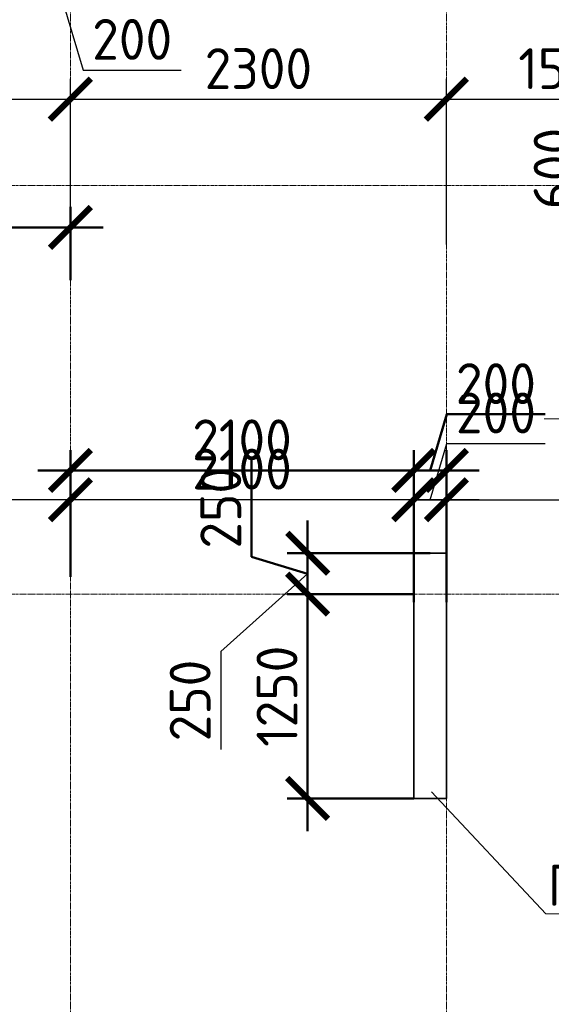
# Model space of a CAD drawing. Header units: millimetres. Extents: x 263826 to 1718326, y -423071 to 70137.
# Tile 163 of 256: x 386534 to 389786, y -75156 to -69132. Entities that reach past the tile are written whole.
import ezdxf
from ezdxf import colors
from ezdxf.entities.mleader import LeaderData, LeaderLine
from ezdxf.math import Vec2, Vec3

# ---------------------------------------------------------------- set-up
doc = ezdxf.new("R2010")
doc.units = ezdxf.units.MM
doc.linetypes.add('______5', pattern=[1100, 800, -100, 100, -100])
doc.linetypes.add('осевая', pattern=[50.8, 31.75, -6.35, 6.35, -6.35])
doc.layers.add('Колонна_ бетон', color=7, linetype='Continuous', lineweight=50, true_color=0xb4b496)
for name, color, linetype, lineweight in [('Конструкции 0.5', 5, 'Continuous', 50), ('Надписи', 200, 'Continuous', 18), ('Оси', 40, '______5', 18), ('подоснова', 151, 'Continuous', 5), ('РАЗМЕРЫ', 1, 'Continuous', 9)]:
    doc.layers.add(name, color=color, linetype=linetype, lineweight=lineweight)
doc.styles.add('GOST-2.304_Type-B', font='GOST_Common.ttf')
doc.dimstyles.new('СПДС', dxfattribs={"dimscale": 100, "dimtxt": 2.5, "dimasz": 2.5, "dimexe": 1.25, "dimexo": 0, "dimtad": 1, "dimdec": 0, "dimtxsty": 'GOST-2.304_Type-B', "dimblk": 'ARCHTICK', "dimcen": 2.5, "dimdle": 2, "dimadec": 0, "dimazin": 2, "dimtfac": 0.75, "dimtdec": 0, "dimtmove": 1, "dimatfit": 3, "dimfxl": 1, "dimtolj": 1, "dimarcsym": 1})

# ---------------------------------------------------------------- blocks, each defined once
blk = doc.blocks.new('_ArchTick')
at = {"color": 0, "linetype": 'ByBlock', "const_width": 0.15}
blk.add_lwpolyline([(-0.5, -0.5), (0.5, 0.5)], dxfattribs=at)
blk = doc.blocks.new('*D3038')
at = {"layer": 'DEFPOINTS', "color": 0, "transparency": 16777216}
for p in [(392144.3, -72068.8), (389144.3, -72396.1), (392144.3, -72558.2)]:
    blk.add_point(p, dxfattribs=at)
at = {"layer": 'РАЗМЕРЫ', "color": 0, "lineweight": -2, "transparency": 16777216}
for p, q in [((389144.3, -72396.1), (389144.3, -71943.8)), ((392144.3, -72558.2), (392144.3, -71943.8)), ((388944.3, -72068.8), (392344.3, -72068.8))]:
    blk.add_line(p, q, dxfattribs=at)
at = {"layer": 'РАЗМЕРЫ', "color": 0, "lineweight": -2, "transparency": 16777216, "xscale": 250, "yscale": 250, "zscale": 250, "rotation": 180}
blk.add_blockref('_ArchTick', (389144.3, -72068.8), dxfattribs=at)
at = {"layer": 'РАЗМЕРЫ', "color": 0, "lineweight": -2, "transparency": 16777216, "xscale": 250, "yscale": 250, "zscale": 250}
blk.add_blockref('_ArchTick', (392144.3, -72068.8), dxfattribs=at)
at = {"layer": 'РАЗМЕРЫ', "color": 0, "lineweight": 0, "transparency": 16777216, "insert": (390644.3, -71881.3), "char_height": 250, "attachment_point": 5, "style": 'GOST-2.304_Type-B'}
blk.add_mtext('\\A1;3000', dxfattribs=at)
blk = doc.blocks.new('*D3145')
at = {"layer": 'DEFPOINTS', "color": 0, "transparency": 16777216}
for p in [(386844.3, -69618.3), (386844.3, -70526.3), (385093.6, -70746.1)]:
    blk.add_point(p, dxfattribs=at)
at = {"layer": 'РАЗМЕРЫ', "color": 0, "lineweight": -2, "transparency": 16777216}
for p, q in [((385093.6, -70746.1), (385093.6, -69493.3)), ((386844.3, -70526.3), (386844.3, -69493.3)), ((384893.6, -69618.3), (387044.3, -69618.3))]:
    blk.add_line(p, q, dxfattribs=at)
at = {"layer": 'РАЗМЕРЫ', "color": 0, "lineweight": -2, "transparency": 16777216, "xscale": 250, "yscale": 250, "zscale": 250, "rotation": 180}
blk.add_blockref('_ArchTick', (385093.6, -69618.3), dxfattribs=at)
at = {"layer": 'РАЗМЕРЫ', "color": 0, "lineweight": -2, "transparency": 16777216, "xscale": 250, "yscale": 250, "zscale": 250}
blk.add_blockref('_ArchTick', (386844.3, -69618.3), dxfattribs=at)
at = {"layer": 'РАЗМЕРЫ', "color": 0, "lineweight": 0, "transparency": 16777216, "insert": (385969, -69430.8), "char_height": 250, "attachment_point": 5, "style": 'GOST-2.304_Type-B'}
blk.add_mtext('\\A1;1751', dxfattribs=at)
blk = doc.blocks.new('*D3040')
at = {"layer": 'DEFPOINTS', "color": 0, "transparency": 16777216}
for p in [(389144.3, -69618.3), (386844.3, -70526.3), (389144.3, -70506.3)]:
    blk.add_point(p, dxfattribs=at)
at = {"layer": 'РАЗМЕРЫ', "color": 0, "lineweight": -2, "transparency": 16777216}
for p, q in [((386844.3, -70526.3), (386844.3, -69493.3)), ((389144.3, -70506.3), (389144.3, -69493.3)), ((386644.3, -69618.3), (389344.3, -69618.3))]:
    blk.add_line(p, q, dxfattribs=at)
at = {"layer": 'РАЗМЕРЫ', "color": 0, "lineweight": -2, "transparency": 16777216, "xscale": 250, "yscale": 250, "zscale": 250, "rotation": 180}
blk.add_blockref('_ArchTick', (386844.3, -69618.3), dxfattribs=at)
at = {"layer": 'РАЗМЕРЫ', "color": 0, "lineweight": -2, "transparency": 16777216, "xscale": 250, "yscale": 250, "zscale": 250}
blk.add_blockref('_ArchTick', (389144.3, -69618.3), dxfattribs=at)
at = {"layer": 'РАЗМЕРЫ', "color": 0, "lineweight": 0, "transparency": 16777216, "insert": (387994.3, -69430.8), "char_height": 250, "attachment_point": 5, "style": 'GOST-2.304_Type-B'}
blk.add_mtext('\\A1;2300', dxfattribs=at)
blk = doc.blocks.new('*D3146')
at = {"layer": 'DEFPOINTS', "color": 0, "transparency": 16777216}
for p in [(390643.9, -69618.3), (389144.3, -70506.3), (390643.9, -70746.1)]:
    blk.add_point(p, dxfattribs=at)
at = {"layer": 'РАЗМЕРЫ', "color": 0, "lineweight": -2, "transparency": 16777216}
for p, q in [((389144.3, -70506.3), (389144.3, -69493.3)), ((390643.9, -70746.1), (390643.9, -69493.3)), ((388944.3, -69618.3), (390843.9, -69618.3))]:
    blk.add_line(p, q, dxfattribs=at)
at = {"layer": 'РАЗМЕРЫ', "color": 0, "lineweight": -2, "transparency": 16777216, "xscale": 250, "yscale": 250, "zscale": 250, "rotation": 180}
blk.add_blockref('_ArchTick', (389144.3, -69618.3), dxfattribs=at)
at = {"layer": 'РАЗМЕРЫ', "color": 0, "lineweight": -2, "transparency": 16777216, "xscale": 250, "yscale": 250, "zscale": 250}
blk.add_blockref('_ArchTick', (390643.9, -69618.3), dxfattribs=at)
at = {"layer": 'РАЗМЕРЫ', "color": 0, "lineweight": 0, "transparency": 16777216, "insert": (389894.1, -69430.8), "char_height": 250, "attachment_point": 5, "style": 'GOST-2.304_Type-B'}
blk.add_mtext('\\A1;1500', dxfattribs=at)
blk = doc.blocks.new('*D3155')
at = {"layer": 'DEFPOINTS', "color": 0, "transparency": 16777216}
for p in [(386644.3, -68517.4), (386844.3, -68517.4), (386644.3, -68845.8)]:
    blk.add_point(p, dxfattribs=at)
at = {"layer": 'РАЗМЕРЫ', "color": 0, "lineweight": -2, "transparency": 16777216}
for p, q in [((386644.3, -68517.4), (386644.3, -68970.8)), ((386844.3, -68517.4), (386844.3, -68970.8)), ((387044.3, -68845.8), (386444.3, -68845.8)), ((386744.3, -68845.8), (386922.4, -69439.5)), ((386922.4, -69439.5), (387522.4, -69439.5))]:
    blk.add_line(p, q, dxfattribs=at)
at = {"layer": 'РАЗМЕРЫ', "color": 0, "lineweight": -2, "transparency": 16777216, "xscale": 250, "yscale": 250, "zscale": 250, "rotation": 180}
blk.add_blockref('_ArchTick', (386644.3, -68845.8), dxfattribs=at)
at = {"layer": 'РАЗМЕРЫ', "color": 0, "lineweight": -2, "transparency": 16777216, "xscale": 250, "yscale": 250, "zscale": 250}
blk.add_blockref('_ArchTick', (386844.3, -68845.8), dxfattribs=at)
at = {"layer": 'РАЗМЕРЫ', "color": 0, "lineweight": 0, "transparency": 16777216, "insert": (387222.4, -69252), "char_height": 250, "attachment_point": 5, "style": 'GOST-2.304_Type-B'}
blk.add_mtext('\\A1;200', dxfattribs=at)
blk = doc.blocks.new('*D3108')
at = {"layer": 'DEFPOINTS', "color": 0, "transparency": 16777216}
for p in [(388944.3, -72037.4, -3300), (386844.3, -72068.8), (386844.3, -72540.8)]:
    blk.add_point(p, dxfattribs=at)
at = {"layer": 'РАЗМЕРЫ', "color": 0, "lineweight": -2, "transparency": 16777216}
for p, q in [((386844.3, -72540.8), (386844.3, -71943.8)), ((388944.3, -72037.4), (388944.3, -72193.8)), ((389144.3, -72068.8), (386644.3, -72068.8))]:
    blk.add_line(p, q, dxfattribs=at)
at = {"layer": 'РАЗМЕРЫ', "color": 0, "lineweight": -2, "transparency": 16777216, "xscale": 250, "yscale": 250, "zscale": 250, "rotation": 180}
blk.add_blockref('_ArchTick', (386844.3, -72068.8), dxfattribs=at)
at = {"layer": 'РАЗМЕРЫ', "color": 0, "lineweight": -2, "transparency": 16777216, "xscale": 250, "yscale": 250, "zscale": 250}
blk.add_blockref('_ArchTick', (388944.3, -72068.8), dxfattribs=at)
at = {"layer": 'РАЗМЕРЫ', "color": 0, "lineweight": 0, "transparency": 16777216, "insert": (387894.3, -71881.3), "char_height": 250, "attachment_point": 5, "style": 'GOST-2.304_Type-B'}
blk.add_mtext('\\A1;2100', dxfattribs=at)
blk = doc.blocks.new('*D3109')
at = {"layer": 'DEFPOINTS', "color": 0, "transparency": 16777216}
for p in [(389044.3, -72396.1, -200), (388295.6, -72646.1), (388944.5, -72646.1, -560)]:
    blk.add_point(p, dxfattribs=at)
at = {"layer": 'РАЗМЕРЫ', "color": 0, "lineweight": -2, "transparency": 16777216}
for p, q in [((388295.6, -72196.1), (388295.6, -72846.1)), ((389044.3, -72396.1), (388170.6, -72396.1)), ((388295.6, -72521.1), (387764.3, -72997.3)), ((388944.5, -72646.1), (388170.6, -72646.1)), ((387764.3, -72997.3), (387764.3, -73597.3))]:
    blk.add_line(p, q, dxfattribs=at)
at = {"layer": 'РАЗМЕРЫ', "color": 0, "lineweight": -2, "transparency": 16777216, "xscale": 250, "yscale": 250, "zscale": 250}
for p, rotation in [((388295.6, -72396.1), 90), ((388295.6, -72646.1), 270)]:
    blk.add_blockref('_ArchTick', p, dxfattribs=dict(at, rotation=rotation))
at = {"layer": 'РАЗМЕРЫ', "color": 0, "lineweight": 0, "transparency": 16777216, "insert": (387576.8, -73297.3), "char_height": 250, "attachment_point": 5, "rotation": 90, "style": 'GOST-2.304_Type-B'}
blk.add_mtext('\\A1;250', dxfattribs=at)
blk = doc.blocks.new('*D3110')
at = {"layer": 'DEFPOINTS', "color": 0, "transparency": 16777216}
for p in [(388944.5, -72646.1, -560), (388295.6, -73896.1), (388944.5, -73896.1, -200)]:
    blk.add_point(p, dxfattribs=at)
at = {"layer": 'РАЗМЕРЫ', "color": 0, "lineweight": -2, "transparency": 16777216}
for p, q in [((388295.6, -72446.1), (388295.6, -74096.1)), ((388944.5, -72646.1), (388170.6, -72646.1)), ((388944.5, -73896.1), (388170.6, -73896.1))]:
    blk.add_line(p, q, dxfattribs=at)
at = {"layer": 'РАЗМЕРЫ', "color": 0, "lineweight": -2, "transparency": 16777216, "xscale": 250, "yscale": 250, "zscale": 250}
for p, rotation in [((388295.6, -72646.1), 90), ((388295.6, -73896.1), 270)]:
    blk.add_blockref('_ArchTick', p, dxfattribs=dict(at, rotation=rotation))
at = {"layer": 'РАЗМЕРЫ', "color": 0, "lineweight": 0, "transparency": 16777216, "insert": (388108.1, -73271.1), "char_height": 250, "attachment_point": 5, "rotation": 90, "style": 'GOST-2.304_Type-B'}
blk.add_mtext('\\A1;1250', dxfattribs=at)
blk = doc.blocks.new('_None')
blk = doc.blocks.new('*D3095')
at = {"layer": 'DEFPOINTS', "color": 0, "transparency": 16777216}
for p in [(388944.3, -72068.8), (388944.3, -72386.3, 3100), (389144.3, -72396.1, 3100)]:
    blk.add_point(p, dxfattribs=at)
at = {"layer": 'РАЗМЕРЫ', "color": 0, "lineweight": -2, "transparency": 16777216}
for p, q in [((389044.3, -72068.8), (389147.5, -71725.1)), ((389147.5, -71725.1), (389747.5, -71725.1)), ((388944.3, -72386.3), (388944.3, -71943.8)), ((389144.3, -72396.1), (389144.3, -71943.8)), ((389344.3, -72068.8), (388744.3, -72068.8))]:
    blk.add_line(p, q, dxfattribs=at)
at = {"layer": 'РАЗМЕРЫ', "color": 0, "lineweight": -2, "transparency": 16777216, "xscale": 250, "yscale": 250, "zscale": 250, "rotation": 180}
blk.add_blockref('_ArchTick', (388944.3, -72068.8), dxfattribs=at)
at = {"layer": 'РАЗМЕРЫ', "color": 0, "lineweight": -2, "transparency": 16777216, "xscale": 250, "yscale": 250, "zscale": 250}
blk.add_blockref('_ArchTick', (389144.3, -72068.8), dxfattribs=at)
at = {"layer": 'РАЗМЕРЫ', "color": 0, "lineweight": 0, "transparency": 16777216, "insert": (389447.5, -71537.6), "char_height": 250, "attachment_point": 5, "style": 'GOST-2.304_Type-B'}
blk.add_mtext('\\A1;200', dxfattribs=at)
blk = doc.blocks.new('*D3096')
at = {"layer": 'DEFPOINTS', "color": 0, "lineweight": 0, "transparency": 16777216}
for p in [(382444.3, -72068.8), (382444.3, -72396.1, 3100), (386844.3, -72540.8, 3300)]:
    blk.add_point(p, dxfattribs=at)
at = {"layer": 'РАЗМЕРЫ', "color": 0, "lineweight": -2, "transparency": 16777216}
for p, q in [((382444.3, -72396.1), (382444.3, -71943.8)), ((386844.3, -72540.8), (386844.3, -71943.8)), ((387044.3, -72068.8), (382244.3, -72068.8))]:
    blk.add_line(p, q, dxfattribs=at)
at = {"layer": 'РАЗМЕРЫ', "color": 0, "lineweight": -2, "transparency": 16777216, "xscale": 250, "yscale": 250, "zscale": 250, "rotation": 180}
blk.add_blockref('_ArchTick', (382444.3, -72068.8), dxfattribs=at)
at = {"layer": 'РАЗМЕРЫ', "color": 0, "lineweight": -2, "transparency": 16777216, "xscale": 250, "yscale": 250, "zscale": 250}
blk.add_blockref('_ArchTick', (386844.3, -72068.8), dxfattribs=at)
at = {"layer": 'РАЗМЕРЫ', "color": 0, "lineweight": 0, "transparency": 16777216, "insert": (384644.3, -71881.3), "char_height": 250, "attachment_point": 5, "style": 'GOST-2.304_Type-B'}
blk.add_mtext('\\A1;4400', dxfattribs=at)
blk = doc.blocks.new('*D3280')
at = {"layer": 'DEFPOINTS', "color": 0, "transparency": 16777216}
for p in [(396860.1, -195174.1), (396860.1, -195980.5, -360), (397060, -195980.5)]:
    blk.add_point(p, dxfattribs=at)
at = {"layer": 'РАЗМЕРЫ', "color": 0, "lineweight": -2, "transparency": 16777216}
for p, q in [((396960.1, -195174.1), (397063.2, -194830.4)), ((397063.2, -194830.4), (397663.2, -194830.4)), ((396860.1, -195980.5), (396860.1, -195049.1)), ((397060, -195980.5), (397060, -195049.1)), ((397260, -195174.1), (396660.1, -195174.1))]:
    blk.add_line(p, q, dxfattribs=at)
at = {"layer": 'РАЗМЕРЫ', "color": 0, "lineweight": -2, "transparency": 16777216, "xscale": 250, "yscale": 250, "zscale": 250, "rotation": 180}
blk.add_blockref('_ArchTick', (396860.1, -195174.1), dxfattribs=at)
at = {"layer": 'РАЗМЕРЫ', "color": 0, "lineweight": -2, "transparency": 16777216, "xscale": 250, "yscale": 250, "zscale": 250}
blk.add_blockref('_ArchTick', (397060, -195174.1), dxfattribs=at)
at = {"layer": 'РАЗМЕРЫ', "color": 0, "lineweight": 0, "transparency": 16777216, "insert": (397363.2, -194642.9), "char_height": 250, "attachment_point": 5, "style": 'GOST-2.304_Type-B'}
blk.add_mtext('\\A1;200', dxfattribs=at)
blk = doc.blocks.new('*D3281')
at = {"layer": 'DEFPOINTS', "color": 0, "transparency": 16777216}
for p in [(394760, -195174.1), (396860.1, -195670.6), (394760, -195825.1)]:
    blk.add_point(p, dxfattribs=at)
at = {"layer": 'РАЗМЕРЫ', "color": 0, "lineweight": -2, "transparency": 16777216}
for p, q in [((394760, -195825.1), (394760, -195049.1)), ((396860.1, -195670.6), (396860.1, -195049.1)), ((397060.1, -195174.1), (394560, -195174.1))]:
    blk.add_line(p, q, dxfattribs=at)
at = {"layer": 'РАЗМЕРЫ', "color": 0, "lineweight": -2, "transparency": 16777216, "xscale": 250, "yscale": 250, "zscale": 250, "rotation": 180}
blk.add_blockref('_ArchTick', (394760, -195174.1), dxfattribs=at)
at = {"layer": 'РАЗМЕРЫ', "color": 0, "lineweight": -2, "transparency": 16777216, "xscale": 250, "yscale": 250, "zscale": 250}
blk.add_blockref('_ArchTick', (396860.1, -195174.1), dxfattribs=at)
at = {"layer": 'РАЗМЕРЫ', "color": 0, "lineweight": 0, "transparency": 16777216, "insert": (395810.1, -194986.6), "char_height": 250, "attachment_point": 5, "style": 'GOST-2.304_Type-B'}
blk.add_mtext('\\A1;2100', dxfattribs=at)
blk = doc.blocks.new('*D3282')
at = {"layer": 'DEFPOINTS', "color": 0, "transparency": 16777216}
for p in [(396960, -195680.5, -200), (396211.2, -195930.5), (396860.1, -195930.5, -560)]:
    blk.add_point(p, dxfattribs=at)
at = {"layer": 'РАЗМЕРЫ', "color": 0, "lineweight": -2, "transparency": 16777216}
for p, q in [((395867.5, -195702.3), (395867.5, -195102.3)), ((396211.2, -195480.5), (396211.2, -196130.5)), ((396211.2, -195805.5), (395867.5, -195702.3)), ((396960, -195680.5), (396086.2, -195680.5)), ((396860.1, -195930.5), (396086.2, -195930.5))]:
    blk.add_line(p, q, dxfattribs=at)
at = {"layer": 'РАЗМЕРЫ', "color": 0, "lineweight": -2, "transparency": 16777216, "xscale": 250, "yscale": 250, "zscale": 250}
for p, rotation in [((396211.2, -195680.5), 90), ((396211.2, -195930.5), 270)]:
    blk.add_blockref('_ArchTick', p, dxfattribs=dict(at, rotation=rotation))
at = {"layer": 'РАЗМЕРЫ', "color": 0, "lineweight": 0, "transparency": 16777216, "insert": (395680, -195402.3), "char_height": 250, "attachment_point": 5, "rotation": 90, "style": 'GOST-2.304_Type-B'}
blk.add_mtext('\\A1;250', dxfattribs=at)
blk = doc.blocks.new('*D3283')
at = {"layer": 'DEFPOINTS', "color": 0, "transparency": 16777216}
for p in [(396860.1, -195930.5, -560), (396211.2, -197180.5), (396860.1, -197180.5, -200)]:
    blk.add_point(p, dxfattribs=at)
at = {"layer": 'РАЗМЕРЫ', "color": 0, "lineweight": -2, "transparency": 16777216}
for p, q in [((396211.2, -195730.5), (396211.2, -197380.5)), ((396860.1, -195930.5), (396086.2, -195930.5)), ((396860.1, -197180.5), (396086.2, -197180.5))]:
    blk.add_line(p, q, dxfattribs=at)
at = {"layer": 'РАЗМЕРЫ', "color": 0, "lineweight": -2, "transparency": 16777216, "xscale": 250, "yscale": 250, "zscale": 250}
for p, rotation in [((396211.2, -195930.5), 90), ((396211.2, -197180.5), 270)]:
    blk.add_blockref('_ArchTick', p, dxfattribs=dict(at, rotation=rotation))
at = {"layer": 'РАЗМЕРЫ', "color": 0, "lineweight": 0, "transparency": 16777216, "insert": (396023.7, -196555.5), "char_height": 250, "attachment_point": 5, "rotation": 90, "style": 'GOST-2.304_Type-B'}
blk.add_mtext('\\A1;1250', dxfattribs=at)
blk = doc.blocks.new('*D3332')
at = {"layer": 'DEFPOINTS', "color": 0, "transparency": 16777216}
for p in [(398451, -193430.5, -560), (398250.2, -194030.5), (398618.1, -194030.5, -200)]:
    blk.add_point(p, dxfattribs=at)
at = {"layer": 'РАЗМЕРЫ', "color": 0, "lineweight": -2, "transparency": 16777216}
for p, q in [((397906.5, -193627.3), (397906.5, -193027.3)), ((398250.2, -193230.5), (398250.2, -194230.5)), ((398451, -193430.5), (398125.2, -193430.5)), ((398250.2, -193730.5), (397906.5, -193627.3)), ((398618.1, -194030.5), (398125.2, -194030.5))]:
    blk.add_line(p, q, dxfattribs=at)
at = {"layer": 'РАЗМЕРЫ', "color": 0, "lineweight": -2, "transparency": 16777216, "xscale": 250, "yscale": 250, "zscale": 250}
for p, rotation in [((398250.2, -193430.5), 90), ((398250.2, -194030.5), 270)]:
    blk.add_blockref('_ArchTick', p, dxfattribs=dict(at, rotation=rotation))
at = {"layer": 'РАЗМЕРЫ', "color": 0, "lineweight": 0, "transparency": 16777216, "insert": (397719, -193327.3), "char_height": 250, "attachment_point": 5, "rotation": 90, "style": 'GOST-2.304_Type-B'}
blk.add_mtext('\\A1;600', dxfattribs=at)
blk = doc.blocks.new('*D3335')
at = {"layer": 'DEFPOINTS', "color": 0, "transparency": 16777216}
for p in [(394760, -193686.6), (393009.8, -194009.6), (394760, -194009.6)]:
    blk.add_point(p, dxfattribs=at)
at = {"layer": 'РАЗМЕРЫ', "color": 0, "lineweight": -2, "transparency": 16777216}
for p, q in [((393009.8, -194009.6), (393009.8, -193561.6)), ((394760, -194009.6), (394760, -193561.6)), ((392809.8, -193686.6), (394960, -193686.6))]:
    blk.add_line(p, q, dxfattribs=at)
at = {"layer": 'РАЗМЕРЫ', "color": 0, "lineweight": -2, "transparency": 16777216, "xscale": 250, "yscale": 250, "zscale": 250, "rotation": 180}
blk.add_blockref('_ArchTick', (393009.8, -193686.6), dxfattribs=at)
at = {"layer": 'РАЗМЕРЫ', "color": 0, "lineweight": -2, "transparency": 16777216, "xscale": 250, "yscale": 250, "zscale": 250}
blk.add_blockref('_ArchTick', (394760, -193686.6), dxfattribs=at)
at = {"layer": 'РАЗМЕРЫ', "color": 0, "lineweight": 0, "transparency": 16777216, "insert": (393884.9, -193499.1), "char_height": 250, "attachment_point": 5, "style": 'GOST-2.304_Type-B'}
blk.add_mtext('\\A1;1750', dxfattribs=at)
blk = doc.blocks.new('оси2')
at = {"layer": 'Оси', "color": 16, "linetype": 'осевая', "lineweight": 0, "ltscale": 0.5, "transparency": 33554687}
for p, q in [((1015145.5, 5465.4), (1015145.5, -20739.3)), ((1017445.5, 5465.4), (1017445.5, -20739.3)), ((979200, -7292.9), (1032582.1, -7292.9)), ((979200, -9792.9), (1032582.1, -9792.9))]:
    blk.add_line(p, q, dxfattribs=at)
blk = doc.blocks.new('51151')
at = {"layer": 'Колонна_ бетон', "color": 180, "linetype": 'Continuous', "lineweight": 35, "transparency": 33554687}
for p, q in [((396860, -195680.5, 360), (397060, -195680.5, 360)), ((396860, -197180.5, 360), (396860, -195680.5, 360)), ((397060, -197180.5, 360), (397060, -195680.5, 360)), ((397060, -197180.5, 360), (396860, -197180.5, 360))]:
    blk.add_line(p, q, dxfattribs=at)
at = {"layer": 'РАЗМЕРЫ'}
blk.add_blockref('оси2', (-620385.4, -186137.6, -560), dxfattribs=at)
at = {"layer": 'РАЗМЕРЫ', "color": 146, "lineweight": 0}
for base, p1, p2, picture, middle in [((398250.2, -194030.5, 560), (398451, -193430.5), (398618.1, -194030.5, 360), '*D3332', (397719, -193564.8, 560)), ((396211.2, -195930.5, 560), (396960, -195680.5, 360), (396860.1, -195930.5), '*D3282', (395680, -195639.8, 560)), ((396211.2, -197180.5, 560), (396860.1, -195930.5), (396860.1, -197180.5, 360), '*D3283', (396023.7, -196555.5, 560))]:
    dim = blk.add_linear_dim(base=base, p1=p1, p2=p2, angle=90, dimstyle='СПДС', override={"dimtofl": 0}, dxfattribs=at)
    dim.commit()
    dim.dimension.update_dxf_attribs({"geometry": picture, "text_midpoint": middle})
for base, p1, p2, picture, middle in [((394760, -193686.6, 560), (393009.8, -194009.6, 560), (394760, -194009.6, 560), '*D3335', (393884.9, -193499.1, 560)), ((396860.1, -195174.1, 560), (397060, -195980.5, 560), (396860.1, -195980.5, 200), '*D3280', (397125.7, -194642.9, 560)), ((394760, -195174.1, 560), (396860.1, -195670.6, 560), (394760, -195825.1, 560), '*D3281', (395810.1, -194986.6, 560))]:
    dim = blk.add_linear_dim(base=base, p1=p1, p2=p2, dimstyle='СПДС', override={"dimtofl": 0}, dxfattribs=at)
    dim.commit()
    dim.dimension.update_dxf_attribs({"geometry": picture, "text_midpoint": middle})
at = {"layer": 'Надписи', "color": 0, "ltscale": 0.3}
ml = blk.add_multileader_mtext('Standard', dxfattribs=at)
ml.set_content('П1 (2-5ЭТ)', color=4, style='GOST-2.304_Type-B')
ml.set_leader_properties(color=256, linetype='ByLayer', lineweight=15)
ml.set_arrow_properties(name='NONE')
ml.build(insert=Vec2(0, 0))
ml.multileader.update_dxf_attribs({"text_left_attachment_type": 6, "text_right_attachment_type": 6, "dogleg_length": 0.1, "arrow_head_size": 18})
ctx = ml.context
ctx.base_point, ctx.char_height, ctx.arrow_head_size, ctx.landing_gap_size, ctx.plane_origin = Vec3(395201, -192705.8, 360), 250, 18, 20, Vec3(391533.9, -191815.6, 360)
ctx.left_attachment, ctx.right_attachment, ctx.text_align_type = 6, 6, 1
notes = []
notes.append((ctx, [(1, (1, 1, 0), (395200.9, -192705.8, 360), (1, 0), 0.1, [(2, [(394560, -191630.5, 360), (394560, -191630.5, 360), (394560, -191630.5, 360)], 0, [])])]))
ctx.mtext.insert, ctx.mtext.alignment, ctx.mtext.flow_direction = Vec3(395963.8, -192405.8, 360), 2, 5
at = {"layer": 'Надписи', "color": 4, "ltscale": 0.3}
ml = blk.add_multileader_mtext('Standard', dxfattribs=at)
ml.set_content('П1 (2-5ЭТ)', color=4, style='GOST-2.304_Type-B')
ml.set_leader_properties(color=256, linetype='ByLayer', lineweight=15)
ml.set_arrow_properties(name='NONE')
ml.build(insert=Vec2(0, 0))
ml.multileader.update_dxf_attribs({"text_left_attachment_type": 6, "text_right_attachment_type": 6, "dogleg_length": 0.1, "arrow_head_size": 18})
ctx = ml.context
ctx.base_point, ctx.char_height, ctx.arrow_head_size, ctx.landing_gap_size, ctx.plane_origin = Vec3(393029.2, -195048.4, 360), 250, 18, 20, Vec3(389088.8, -194215.6, 360)
ctx.left_attachment, ctx.right_attachment, ctx.text_align_type = 6, 6, 1
notes.append((ctx, [(1, (1, 1, 0), (393029.1, -195048.4, 360), (1, 0), 0.1, [(2, [(392725.9, -194230.5, 360), (392725.9, -194230.5, 360), (392725.9, -194230.5, 360)], 0, [])])]))
ctx.mtext.insert, ctx.mtext.alignment, ctx.mtext.flow_direction = Vec3(393792, -194748.4, 360), 2, 5
ml = blk.add_multileader_mtext('Standard', dxfattribs=at)
ml.set_content('П4 (2-5ЭТ)', color=4, style='GOST-2.304_Type-B')
ml.set_leader_properties(color=256, linetype='ByLayer', lineweight=15)
ml.set_arrow_properties(name='NONE')
ml.build(insert=Vec2(0, 0))
ml.multileader.update_dxf_attribs({"text_left_attachment_type": 6, "text_right_attachment_type": 6, "dogleg_length": 0.1, "arrow_head_size": 18})
ctx = ml.context
ctx.base_point, ctx.char_height, ctx.arrow_head_size, ctx.landing_gap_size, ctx.plane_origin = Vec3(394730.4, -197970.8, 200), 250, 18, 20, Vec3(393516.2, -197383.4, 200)
ctx.left_attachment, ctx.right_attachment, ctx.text_align_type = 6, 6, 1
notes.append((ctx, [(0, (1, 1, 0), (396331.1, -197970.8, 200), (-1, 0), 0.1, [(2, [(396927.8, -197180.5, 200), (396927.8, -197180.5, 200), (396927.8, -197180.5, 200)], 0, [])])]))
ctx.mtext.insert, ctx.mtext.alignment, ctx.mtext.flow_direction = Vec3(395530.7, -197670.8, 200), 2, 5
for ctx, leaders in notes:
    for number, flags, end, landing, length, lines in leaders:
        leader = LeaderData()
        leader.index, (leader.has_last_leader_line, leader.has_dogleg_vector, leader.attachment_direction) = number, flags
        leader.last_leader_point, leader.dogleg_vector, leader.dogleg_length = Vec3(end), Vec3(landing), length
        for number, points, colour, breaks in lines:
            line = LeaderLine()
            line.index, line.vertices, line.color, line.breaks = number, Vec3.list(points), colors.encode_raw_color(colour), breaks
            leader.lines.append(line)
        ctx.leaders.append(leader)

msp = doc.modelspace()

# ---------------------------------------------------------------- linework, layer by layer
at = {"layer": 'Колонна_ бетон', "color": 30, "linetype": 'Continuous', "lineweight": 35, "true_color": 0xf26722, "transparency": 33554687}
for p, q in [((388944.34676, -72396.10573, -360), (389144.34676, -72396.10573, -360)), ((388944.34676, -73896.1057, -360), (388944.34676, -72396.10573, -360)), ((389144.34676, -73896.1057, -360), (389144.34676, -72396.10573, -360)), ((389144.34676, -73896.1057, -360), (388944.34676, -73896.1057, -360))]:
    msp.add_line(p, q, dxfattribs=at)

# ---------------------------------------------------------------- block references
at = {"layer": 'Конструкции 0.5', "color": 4}
msp.add_blockref('51151', (-7915.73855, 123284.35732, -559.99999), dxfattribs=at)

# ---------------------------------------------------------------- dimensions: what is measured, and where the dimension line sits
at = {"layer": 'РАЗМЕРЫ', "color": 30, "lineweight": 0, "true_color": 0xf26722}
for base, p1, p2, picture, middle in [((386644.25096, -68845.79055, -360), (386844.25096, -68517.40579, -360), (386644.25096, -68517.40579, -360), '*D3155', (386984.87596, -69252.04055, -360)), ((386844.34672, -69618.26024, -360), (385093.61253, -70746.10564, -360), (386844.34672, -70526.3219, -360), '*D3145', (385968.97963, -69430.76024, -360)), ((389144.34672, -69618.26024, -360), (386844.34672, -70526.3219, -360), (389144.34672, -70506.2853, -360), '*D3040', (387994.34672, -69430.76024, -360)), ((390643.89233, -69618.26024, -360), (389144.34672, -70506.2853, -360), (390643.89233, -70746.10566, -360), '*D3146', (389894.11953, -69430.76024, -360)), ((388944.34676, -72068.83028, -3460), (389144.34676, -72396.10573, -360), (388944.34676, -72386.28438, -360), '*D3095', (389209.97176, -71537.58028, -3460)), ((386844.34913, -72068.83028, -160), (388944.34676, -72037.42669, -3460), (386844.34913, -72540.78438, -160), '*D3108', (387894.34794, -71881.33028, -160)), ((392144.34672, -72068.83028, -360), (389144.34676, -72396.10573, -360), (392144.34672, -72558.1812, -360), '*D3038', (390644.34674, -71881.33028, -360))]:
    dim = msp.add_linear_dim(base=base, p1=p1, p2=p2, dimstyle='СПДС', dxfattribs=at)
    dim.commit()
    dim.dimension.update_dxf_attribs({"geometry": picture, "text_midpoint": middle})
dim = msp.add_linear_dim(base=(382444.34676, -72068.83028, -3460), p1=(386844.34913, -72540.78438, -160), p2=(382444.34676, -72396.10573, -360), dimstyle='СПДС', override={"dimtofl": 0}, dxfattribs=at)
dim.commit()
dim.dimension.update_dxf_attribs({"geometry": '*D3096', "text_midpoint": (384644.34794, -71881.33028, -3460)})
dim = msp.add_linear_dim(base=(388295.56721, -72646.10567, -160), p1=(389044.34676, -72396.10573, -360), p2=(388944.4969, -72646.10567, -719.99999), angle=90, dimstyle='СПДС', dxfattribs=at)
dim.commit()
dim.dimension.update_dxf_attribs({"geometry": '*D3109', "text_midpoint": (387764.31721, -73059.81615, -160), "dimtype": 160})
dim = msp.add_linear_dim(base=(388295.56721, -73896.1057, -160), p1=(388944.4969, -72646.10567, -719.99999), p2=(388944.4969, -73896.1057, -360), angle=90, dimstyle='СПДС', dxfattribs=at)
dim.commit()
dim.dimension.update_dxf_attribs({"geometry": '*D3110', "text_midpoint": (388108.06721, -73271.10568, -160)})

# ---------------------------------------------------------------- leaders
at = {"layer": 'подоснова', "color": 30, "ltscale": 0.3, "true_color": 0xf26722}
ml = msp.add_multileader_mtext('Standard', dxfattribs=at)
ml.set_content('П1 (1ЭТ)', color=4, style='GOST-2.304_Type-B')
ml.set_leader_properties(color=256, linetype='ByLayer', lineweight=15)
ml.set_arrow_properties(name='NONE')
ml.build(insert=Vec2(0, 0))
ml.multileader.update_dxf_attribs({"text_left_attachment_type": 6, "text_right_attachment_type": 6, "dogleg_length": 0.1, "arrow_head_size": 18})
ctx = ml.context
ctx.base_point, ctx.char_height, ctx.arrow_head_size, ctx.landing_gap_size, ctx.plane_origin = Vec3(384807.22306, -68865.02421, 6897.37226), 250, 18, 20, Vec3(376975.37638, -68401.84173, 6897.37226)
ctx.left_attachment, ctx.right_attachment, ctx.text_align_type = 6, 6, 1
notes = []
notes.append((ctx, [(1, (1, 1, 0), (385932.92912, -68865.02421, 6897.37226), (-1, 0), 0.1, [(0, [(386818.31172, -68534.02959, 6897.37226)], 0, [])])]))
ctx.mtext.insert, ctx.mtext.alignment, ctx.mtext.flow_direction = Vec3(385370.02609, -68565.02421, 6897.37226), 2, 5
ml = msp.add_multileader_mtext('Standard', dxfattribs=at)
ml.set_content('П1 (1ЭТ)', color=4, style='GOST-2.304_Type-B')
ml.set_leader_properties(color=256, linetype='ByLayer', lineweight=15)
ml.set_arrow_properties(name='NONE')
ml.build(insert=Vec2(0, 0))
ml.multileader.update_dxf_attribs({"text_left_attachment_type": 6, "text_right_attachment_type": 6, "dogleg_length": 0.1, "arrow_head_size": 18})
ctx = ml.context
ctx.base_point, ctx.char_height, ctx.arrow_head_size, ctx.landing_gap_size, ctx.plane_origin = Vec3(390002.75159, -71573.08141, 6897.37226), 250, 18, 20, Vec3(381891.04801, -70763.13368, 6897.37226)
ctx.left_attachment, ctx.right_attachment, ctx.text_align_type = 6, 6, 1
notes.append((ctx, [(1, (1, 1, 0), (391128.45766, -71573.08141, 6897.37226), (-1, 0), 0.1, [(0, [(391733.98336, -70895.32153, 6897.37226)], 0, [])])]))
ctx.mtext.insert, ctx.mtext.alignment, ctx.mtext.flow_direction = Vec3(390565.55463, -71273.08141, 6897.37226), 2, 5
ml = msp.add_multileader_mtext('Standard', dxfattribs=at)
ml.set_content('П4 (1ЭТ)', color=5, style='GOST-2.304_Type-B')
ml.set_leader_properties(color=256, linetype='ByLayer', lineweight=15)
ml.set_arrow_properties(name='NONE')
ml.build(insert=Vec2(0, 0))
ml.multileader.update_dxf_attribs({"text_left_attachment_type": 6, "text_right_attachment_type": 6, "dogleg_length": 0.1, "arrow_head_size": 18})
ctx = ml.context
ctx.base_point, ctx.char_height, ctx.arrow_head_size, ctx.landing_gap_size, ctx.plane_origin = Vec3(389753.31854, -74603.19769, -719.99999), 250, 18, 20, Vec3(382147.89639, -72175.61978, -719.99999)
ctx.left_attachment, ctx.right_attachment, ctx.text_align_type = 6, 6, 1
notes.append((ctx, [(0, (1, 1, 0), (389753.21854, -74603.19769, -719.99999), (1, 0), 0.1, [(0, [(389052.58695, -73855.87495, -719.99999)], 0, [])])]))
ctx.mtext.insert, ctx.mtext.alignment, ctx.mtext.flow_direction = Vec3(390353.62157, -74303.19769, -719.99999), 2, 5
for ctx, leaders in notes:
    for number, flags, end, landing, length, lines in leaders:
        leader = LeaderData()
        leader.index, (leader.has_last_leader_line, leader.has_dogleg_vector, leader.attachment_direction) = number, flags
        leader.last_leader_point, leader.dogleg_vector, leader.dogleg_length = Vec3(end), Vec3(landing), length
        for number, points, colour, breaks in lines:
            line = LeaderLine()
            line.index, line.vertices, line.color, line.breaks = number, Vec3.list(points), colors.encode_raw_color(colour), breaks
            leader.lines.append(line)
        ctx.leaders.append(leader)

doc.saveas('drawing.dxf')
